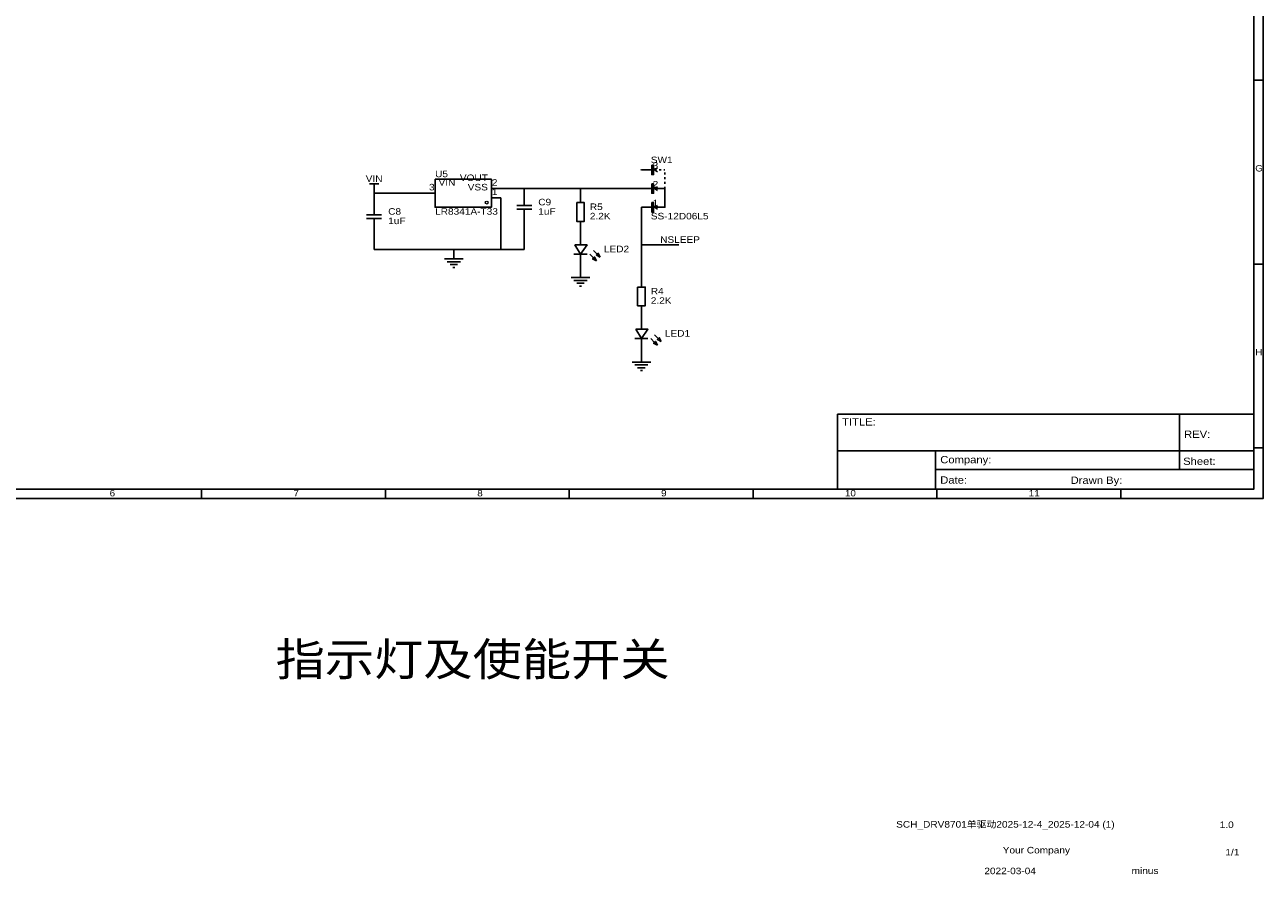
# Model space of a CAD drawing. Header units: millimetres. Extents: x 0 to 589, y 3 to 521.
# Tile 3 of 4: x 253 to 589, y 5 to 235. Entities that reach past the tile are written whole.
import ezdxf
from ezdxf.enums import TextEntityAlignment as Align

# ---------------------------------------------------------------- set-up
doc = ezdxf.new("R2010")
doc.units = ezdxf.units.MM
doc.header["$MEASUREMENT"] = 0
doc.styles.get("Standard").update_dxf_attribs({"font": 'arial.ttf'})

msp = doc.modelspace()

# ---------------------------------------------------------------- linework, layer by layer
at = {"color": 1, "true_color": 0x000000}
for points in [[(0, 521.09), (0, 106.56), (588.77, 106.56), (588.77, 521.09)], [(2.54, 518.55), (2.54, 109.1), (586.23, 109.1), (586.23, 518.55)], [(473.46, 129.42), (473.46, 109.1), (586.23, 109.1), (586.23, 129.42)]]:
    msp.add_lwpolyline(points, close=True, dxfattribs=at)
for points in [[(586.23, 219.85), (588.77, 219.85)], [(420.43, 195.64), (420.31, 195.52)], [(420.31, 195.64), (420.43, 195.52)], [(586.23, 170.06), (588.77, 170.06)], [(566.07, 129.41), (566.07, 119.46)], [(473.48, 119.46), (586.14, 119.46)], [(500.03, 119.46), (500.03, 109.3)], [(566.07, 119.46), (566.07, 114.38)], [(586.23, 120.28), (588.77, 120.28)], [(500.03, 114.38), (586.14, 114.38)], [(301.24, 109.1), (301.24, 106.56)], [(351.03, 109.1), (351.03, 106.56)], [(400.81, 109.1), (400.81, 106.56)], [(450.6, 109.1), (450.6, 106.56)], [(500.38, 109.1), (500.38, 106.56)], [(550.17, 109.1), (550.17, 106.56)]]:
    msp.add_lwpolyline(points, dxfattribs=at)
at = {"color": 1, "true_color": 0x880000}
for points in [[(420.37, 195.58), (422.91, 195.58)], [(347.98, 189.23), (347.98, 190.5)], [(347.98, 187.96), (347.98, 185.42)], [(361.95, 189.23), (364.49, 189.23)], [(382.27, 190.5), (379.73, 190.5)], [(382.27, 187.96), (379.73, 187.96)], [(388.62, 190.5), (388.62, 187.96)], [(403.86, 189.23), (403.86, 186.69)], [(420.37, 190.5), (422.91, 190.5)], [(420.37, 185.42), (422.91, 185.42)], [(388.62, 180.34), (388.62, 182.88)], [(403.86, 179.07), (403.86, 181.61)], [(347.98, 177.8), (347.98, 180.34)], [(403.86, 179.07), (403.86, 175.26)], [(369.57, 173.99), (369.57, 171.45)], [(403.86, 168.91), (403.86, 172.72)], [(403.86, 168.91), (403.86, 166.37)], [(420.37, 166.37), (420.37, 163.83)], [(420.37, 156.21), (420.37, 158.75)], [(420.37, 156.21), (420.37, 152.4)], [(420.37, 146.05), (420.37, 149.86)], [(420.37, 146.05), (420.37, 143.51)]]:
    msp.add_lwpolyline(points, dxfattribs=at)
at = {"color": 1, "true_color": 0xa00000}
for points in [[(422.91, 195.58), (423.16, 195.58)], [(423.93, 195.58), (424.69, 196.09)], [(424.43, 195.58), (424.18, 195.58), (423.93, 195.58)], [(423.93, 195.58), (424.69, 195.07)], [(425.7, 195.58), (425.45, 195.58), (425.2, 195.58)], [(426.72, 195.58), (426.47, 195.58)], [(426.72, 194.31), (426.72, 194.56), (426.72, 194.82)], [(346.71, 191.77), (349.25, 191.77)], [(347.98, 191.77), (347.98, 190.5)], [(426.72, 193.04), (426.72, 193.29), (426.72, 193.55)], [(426.72, 191.77), (426.72, 192.02), (426.72, 192.28)], [(388.62, 187.96), (388.62, 185.93)], [(422.91, 190.5), (423.16, 190.5)], [(423.93, 190.5), (424.69, 191.01)], [(423.93, 185.42), (426.72, 185.42), (426.72, 190.5), (423.93, 190.5)], [(423.93, 190.5), (424.69, 189.99)], [(426.72, 190.5), (426.72, 191.01)], [(347.98, 185.42), (347.98, 183.39)], [(386.59, 185.93), (390.65, 185.93)], [(390.65, 184.91), (386.59, 184.91)], [(388.62, 184.91), (388.62, 182.88)], [(422.91, 185.42), (423.16, 185.42)], [(423.93, 185.42), (424.69, 185.93)], [(423.93, 185.42), (424.69, 184.91)], [(345.95, 183.39), (350.01, 183.39)], [(350.01, 182.37), (345.95, 182.37)], [(347.98, 182.37), (347.98, 180.34)], [(367.03, 171.45), (372.11, 171.45)], [(402.08, 172.72), (405.64, 172.72)], [(406.4, 172.72), (407.42, 171.7)], [(407.42, 173.74), (408.43, 172.72)], [(367.79, 170.69), (371.35, 170.69)], [(368.55, 169.93), (370.59, 169.93)], [(369.32, 169.16), (369.82, 169.16)], [(401.32, 166.37), (406.4, 166.37)], [(402.08, 165.61), (405.64, 165.61)], [(402.84, 164.85), (404.88, 164.85)], [(403.61, 164.08), (404.11, 164.08)], [(418.59, 149.86), (422.15, 149.86)], [(422.91, 149.86), (423.93, 148.84)], [(423.93, 150.88), (424.94, 149.86)], [(417.83, 143.51), (422.91, 143.51)], [(418.59, 142.75), (422.15, 142.75)], [(419.35, 141.99), (421.39, 141.99)], [(420.12, 141.22), (420.62, 141.22)]]:
    msp.add_lwpolyline(points, dxfattribs=at)
for points in [[(423.16, 196.85), (423.16, 194.31), (423.67, 194.31), (423.67, 196.85)], [(364.49, 193.04), (364.49, 185.42), (379.73, 185.42), (379.73, 193.04)], [(423.16, 191.77), (423.16, 189.23), (423.67, 189.23), (423.67, 191.77)], [(402.84, 186.69), (402.84, 181.61), (404.88, 181.61), (404.88, 186.69)], [(423.16, 186.69), (423.16, 184.15), (423.67, 184.15), (423.67, 186.69)], [(402.34, 175.26), (403.86, 172.72), (405.64, 175.26)], [(408.18, 170.94), (407.67, 171.96), (407.16, 171.45)], [(409.19, 171.96), (408.69, 172.97), (408.18, 172.47)], [(419.35, 163.83), (419.35, 158.75), (421.39, 158.75), (421.39, 163.83)], [(418.85, 152.4), (420.37, 149.86), (422.15, 152.4)], [(424.69, 148.08), (424.18, 149.1), (423.67, 148.59)], [(425.7, 149.1), (425.2, 150.11), (424.69, 149.61)]]:
    msp.add_lwpolyline(points, close=True, dxfattribs=at)
at = {"color": 1, "true_color": 0x008800}
for points in [[(347.98, 187.96), (347.98, 189.23)], [(347.98, 189.23), (361.95, 189.23)], [(382.27, 190.5), (388.62, 190.5)], [(382.27, 173.99), (382.27, 187.96)], [(388.62, 190.5), (403.86, 190.5)], [(403.86, 190.5), (403.86, 189.23)], [(420.37, 190.5), (403.86, 190.5)], [(420.37, 185.42), (420.37, 175.26)], [(347.98, 177.8), (347.98, 173.99)], [(388.62, 173.99), (388.62, 180.34)], [(430.53, 175.26), (420.37, 175.26)], [(420.37, 166.37), (420.37, 175.26)], [(347.98, 173.99), (369.57, 173.99)], [(382.27, 173.99), (369.57, 173.99)], [(382.27, 173.99), (388.62, 173.99)]]:
    msp.add_lwpolyline(points, dxfattribs=at)
at = {"color": 1, "lineweight": 0, "true_color": 0xa00000}
msp.add_circle((378.46, 186.69), 0.381, dxfattribs=at)

# ---------------------------------------------------------------- texts
at = {"color": 1, "true_color": 0x000080, "width": 1.1}
for s, p in [('SW1', (422.91, 196.85)), ('U5', (364.49, 193.04)), ('C8', (351.79, 182.88)), ('LR8341A-T33', (364.49, 182.88)), ('C9', (392.43, 185.42)), ('1uF', (392.43, 182.88)), ('R5', (406.4, 184.15)), ('1uF', (351.79, 180.34)), ('2.2K', (406.4, 181.61)), ('SS-12D06L5', (422.91, 181.61)), ('LED2', (410.21, 172.72)), ('2.2K', (422.91, 158.75)), ('R4', (422.91, 161.29)), ('LED1', (426.72, 149.86)), ('SCH_DRV8701单驱动2025-12-4_2025-12-04 (1)', (489.36, 16.88)), ('1.0', (576.99, 16.76)), ('Your Company', (518.22, 9.88)), ('1/1', (578.52, 9.34)), ('minus', (553.12, 4.32)), ('2022-03-04', (513.24, 4.26))]:
    msp.add_text(s, height=1.778, dxfattribs=at).set_placement(p, align=Align.BOTTOM_LEFT)
at = {"color": 1, "true_color": 0x000000, "width": 1.1}
for s, height, p in [('3', 1.78, (423.4, 195.33)), ('G', 1.73, (586.61, 194.61)), ('2', 1.78, (379.86, 190.73)), ('2', 1.78, (423.4, 190.25)), ('1', 1.78, (379.86, 188.19)), ('1', 1.78, (423.4, 185.17)), ('NSLEEP', 1.778, (425.45, 175.26)), ('H', 1.73, (586.61, 144.83)), ('TITLE:', 1.976, (474.73, 125.73)), ('REV:', 1.976, (567.34, 122.36)), ('Company:', 1.976, (501.3, 115.5)), ('Sheet:', 1.976, (567.09, 115.06)), ('Date:', 1.976, (501.3, 109.98)), ('Drawn By:', 1.976, (536.61, 109.92)), ('6', 1.73, (276.35, 106.6)), ('7', 1.73, (326.14, 106.6)), ('8', 1.73, (375.92, 106.6)), ('9', 1.73, (425.7, 106.6)), ('10', 1.729, (475.49, 106.6)), ('11', 1.729, (525.27, 106.6)), ('指示灯及使能开关', 8.89, (321.31, 55.88))]:
    msp.add_text(s, height=height, dxfattribs=at).set_placement(p, align=Align.BOTTOM_LEFT)
at = {"color": 1, "true_color": 0x000080, "width": 1.1}
msp.add_text('VIN', height=1.778, dxfattribs=at).set_placement((347.98, 191.77), align=Align.BOTTOM_CENTER)
at = {"color": 1, "true_color": 0x000000, "width": 1.1}
msp.add_text('3', height=1.78, dxfattribs=at).set_placement((364.36, 189.46), align=Align.BOTTOM_RIGHT)
at = {"color": 1, "true_color": 0x0000ff, "width": 1.1}
msp.add_text('VIN', height=1.778, dxfattribs=at).set_placement((365.43, 190.73), align=Align.BOTTOM_LEFT)
for s, p in [('VOUT', (378.79, 192)), ('VSS', (378.79, 189.46))]:
    msp.add_text(s, height=1.778, dxfattribs=at).set_placement(p, align=Align.BOTTOM_RIGHT)

doc.saveas('drawing.dxf')
